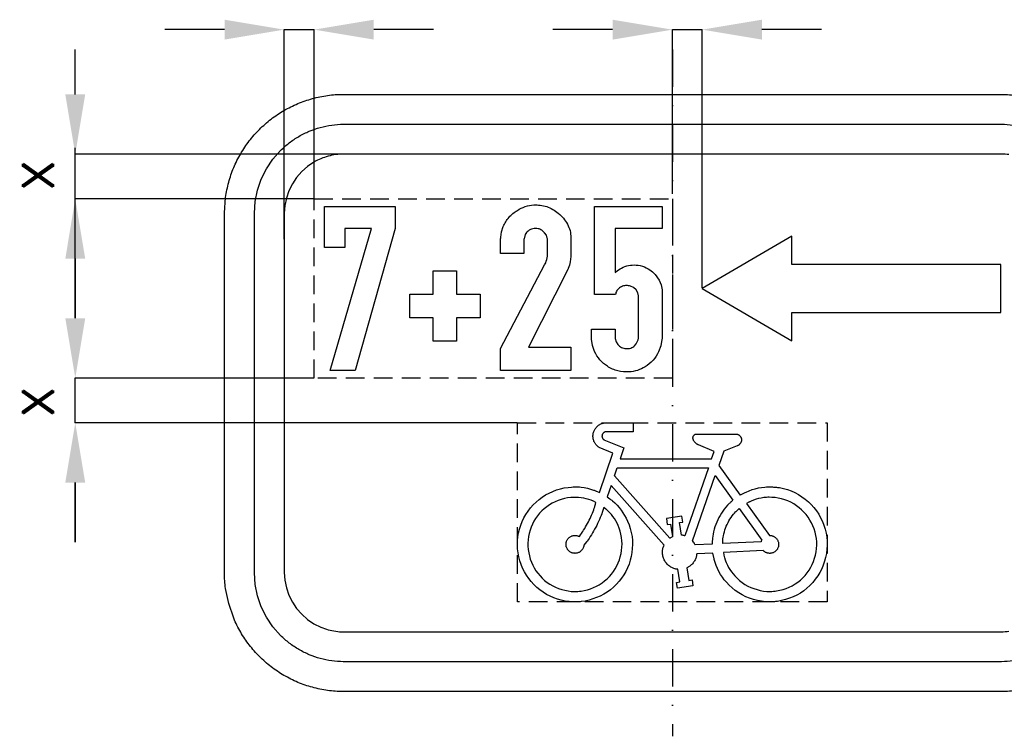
# Model space of a CAD drawing. Header units: millimetres. Extents: x -365 to 841, y -865 to 266.
# Tile 2 of 5: x -219 to 111, y -497 to -257. Entities that reach past the tile are written whole.
import ezdxf

# ---------------------------------------------------------------- set-up
doc = ezdxf.new("R2010")
doc.units = ezdxf.units.MM
doc.header["$LTSCALE"] = 5
doc.linetypes.add('ČERCHOVANÁX2', pattern=[2, 1, -0.5, 0, -0.5])
doc.linetypes.add('ČÁRKOVANÁX2', pattern=[1.5, 1, -0.5])
doc.layers.add('Kóty', color=2, linetype='Continuous')
doc.layers.add('Značka', color=7, linetype='Continuous')
doc.styles.get("Standard").update_dxf_attribs({"font": 'romand.shx', "height": 15})

msp = doc.modelspace()

# ---------------------------------------------------------------- linework, layer by layer
at = {"layer": 'Kóty'}
for p, q in [((-150, -259.97), (-170, -259.97)), ((-130, -330.12), (-130, -259.97)), ((-120, -316.66), (-120, -259.97)), ((-80, -259.97), (-100, -259.97)), ((-20, -259.97), (-40, -259.97)), ((0, -314.92), (0, -259.97)), ((10, -346.59), (10, -259.97)), ((50, -259.97), (30, -259.97)), ((-200, -356.66), (-200, -299.51)), ((-101.1, -301.66), (-200.18, -301.66)), ((-120, -316.66), (-200.18, -316.66)), ((-200, -336.66), (-200, -356.66)), ((-120.06, -376.66), (-200.18, -376.66)), ((-51.94, -391.66), (-200.18, -391.66)), ((-200, -431.66), (-200, -411.66)), ((-200, -411.66), (-200, -431.66))]:
    msp.add_line(p, q, dxfattribs=at)
for points in [[(-130, -259.97), (-120, -259.97)], [(0, -259.97), (10, -259.97)], [(-200, -281.66), (-200, -266.66)], [(-200, -391.66), (-200, -376.66)]]:
    msp.add_lwpolyline(points, dxfattribs=at)
for points in [[(-150, -256.64), (-150, -263.3), (-130, -259.97)], [(-100, -256.64), (-100, -263.3), (-120, -259.97)], [(-20, -256.64), (-20, -263.3), (0, -259.97)], [(30, -256.64), (30, -263.3), (10, -259.97)], [(-203.33, -281.66), (-196.67, -281.66), (-200, -301.66)], [(-203.33, -336.66), (-196.67, -336.66), (-200, -316.66)], [(-203.33, -356.66), (-196.67, -356.66), (-200, -376.66)], [(-203.33, -411.66), (-196.67, -411.66), (-200, -391.66)]]:
    msp.add_solid(points, dxfattribs=at)
at = {"layer": 'Značka', "color": 6, "linetype": 'ČERCHOVANÁX2', "lineweight": 25, "ltscale": 2.5}
msp.add_line((0, -266.66), (0, -496.66), dxfattribs=at)
at = {"layer": 'Značka', "color": 5}
for points in [[(-110, -481.66), (-110.16, -481.66), (-110.31, -481.66, -0.032178), (-115.48, -481.29, -0.035444), (-120.55, -480.24, -0.036267), (-125.46, -478.58, -0.034422), (-130.09, -476.24, -0.033732), (-134.4, -473.37, -0.034071), (-138.28, -469.94, -0.034204), (-141.72, -466.06, -0.034223), (-144.59, -461.75, -0.034048), (-146.91, -457.12), (-148.58, -452.21), (-149.65, -447.13, -0.036741), (-150, -441.97), (-150, -441.81), (-150, -441.66), (-150, -321.66), (-150, -321.5), (-150, -321.34), (-149.64, -316.18, -0.035442), (-148.58, -311.1, -0.036259), (-146.92, -306.19, -0.034422), (-144.59, -301.57, -0.033732), (-141.71, -297.25, -0.034079), (-138.28, -293.37, -0.034184), (-134.4, -289.94, -0.034233), (-130.09, -287.07, -0.034053), (-125.46, -284.75, -0.033425), (-120.55, -283.07, -0.034128), (-115.48, -282, -0.036749), (-110.31, -281.66), (-110.16, -281.66), (-110, -281.66), (110, -281.66), (110.16, -281.66), (110.31, -281.66, -0.032183), (115.48, -282.02, -0.035447)], [(-110, -471.66), (-110.12, -471.66), (-110.24, -471.66, -0.032177), (-114.11, -471.38, -0.035447), (-117.92, -470.59, -0.036261), (-121.6, -469.35, -0.034408), (-125.07, -467.6, -0.03371), (-128.3, -465.44, -0.034092), (-131.21, -462.87), (-133.79, -459.96), (-135.94, -456.72), (-137.68, -453.25), (-138.94, -449.57), (-139.74, -445.76), (-140, -441.89), (-140, -441.77), (-140, -441.66), (-140, -321.66), (-140, -321.54), (-140, -321.42), (-139.73, -317.55), (-138.94, -313.74), (-137.69, -310.06), (-135.94, -306.59), (-133.79, -303.36), (-131.21, -300.44, -0.0342), (-128.3, -297.87, -0.034242), (-125.07, -295.72, -0.034041), (-121.6, -293.98, -0.033416), (-117.92, -292.72, -0.034137), (-114.11, -291.92, -0.03675), (-110.24, -291.66), (-110.12, -291.66), (-110, -291.66), (110, -291.66), (110.12, -291.66), (110.24, -291.66, -0.03218), (114.11, -291.93, -0.035425)], [(112.74, -301.83, 0.036746), (110.16, -301.66), (110.08, -301.66), (110, -301.66), (-110, -301.66), (-110.08, -301.66), (-110.16, -301.66, 0.032177), (-112.74, -301.84, 0.035447), (-115.28, -302.37, 0.03628), (-117.73, -303.2, 0.03442), (-120.05, -304.36), (-122.2, -305.8), (-124.14, -307.51), (-125.86, -309.46), (-127.29, -311.61), (-128.45, -313.93), (-129.29, -316.38), (-129.83, -318.92), (-130, -321.5), (-130, -321.58), (-130, -321.66), (-130, -441.66), (-130, -441.73), (-130, -441.81), (-129.82, -444.4), (-129.29, -446.93), (-128.46, -449.39), (-127.29, -451.7), (-125.86, -453.86), (-124.14, -455.8), (-122.2, -457.52), (-120.05, -458.95), (-117.73, -460.11, 0.03342), (-115.28, -460.95, 0.034122), (-112.74, -461.48, 0.036744), (-110.16, -461.66), (-110.08, -461.66), (-110, -461.66)], [(-57.52, -374.15), (-57.52, -366.79), (-42.85, -338.78), (-42.63, -338.4), (-42.43, -338.02), (-42.23, -337.49), (-42.06, -336.95), (-41.93, -336.42), (-41.85, -335.89), (-41.84, -335.68), (-41.84, -335.47), (-41.84, -330.32), (-41.85, -330.07), (-41.88, -329.83), (-42.19, -328.86), (-42.78, -328.01), (-43.76, -327.13, 0.090375), (-44.97, -326.64, 0.119791), (-46.72, -326.63, 0.119983), (-48.31, -327.43, 0.105494), (-49.3, -328.58), (-49.69, -330), (-49.7, -330.19), (-49.7, -330.39), (-49.7, -334.96), (-57.52, -334.96), (-57.52, -329.99), (-57.51, -329.74), (-57.5, -329.49), (-57.23, -327.67), (-56.64, -325.92, -0.083956), (-54.71, -322.83, -0.078562), (-51.89, -320.5, -0.063913), (-49.27, -319.24, -0.067316), (-46.44, -318.7, -0.100452), (-42.1, -319.26, -0.097021), (-38.21, -321.48, -0.102929), (-35.14, -325.14, -0.126687), (-33.99, -329.6), (-33.98, -329.84), (-33.98, -330.09), (-33.98, -335.51), (-33.99, -335.7), (-33.99, -335.9), (-34.09, -336.81), (-34.25, -337.72), (-34.5, -338.85), (-34.85, -339.96), (-34.91, -340.11), (-34.96, -340.26), (-48.16, -366.31), (-33.96, -366.31), (-33.96, -374.15), (-57.52, -374.15)], [(-19.17, -360.34), (-19.17, -363.12), (-19.15, -363.26), (-19.13, -363.4), (-18.81, -364.48), (-18.22, -365.44, 0.110149), (-17.02, -366.41, 0.106093), (-15.51, -366.8, 0.104805), (-13.96, -366.62, 0.113265), (-12.66, -365.83), (-12.08, -365.15), (-11.64, -364.35), (-11.43, -363.86), (-11.32, -363.35), (-11.32, -363.22), (-11.31, -363.09), (-11.31, -349.54), (-11.32, -349.36), (-11.33, -349.17), (-11.59, -348.11), (-12.17, -347.17), (-13.02, -346.38), (-14.07, -345.88, 0.084325), (-15.37, -345.68, 0.089051), (-16.66, -345.93, 0.105016), (-18.04, -346.76, 0.127224), (-18.89, -348.06), (-18.99, -348.35), (-19.07, -348.65), (-26.11, -348.65), (-26.11, -319.16), (-3.44, -319.16), (-3.44, -326.56), (-19.16, -326.56), (-19.16, -341.29), (-18.36, -340.68), (-17.53, -340.11, -0.06891), (-15.29, -339.12, -0.071291), (-12.84, -338.79, -0.081432), (-10.05, -339.18, -0.080102), (-7.53, -340.42, -0.065106), (-5.79, -341.94), (-4.47, -343.84), (-3.78, -345.41), (-3.46, -347.08), (-3.44, -347.33), (-3.44, -347.58), (-3.44, -363.29), (-3.45, -363.5), (-3.48, -363.72), (-3.85, -365.82), (-4.59, -367.83, -0.079204), (-6.47, -370.7, -0.076907), (-9.14, -372.88, -0.064731), (-11.71, -374.09, -0.063771), (-14.5, -374.6, -0.082403), (-18.29, -374.27, -0.086124), (-21.76, -372.72, -0.076457), (-24.27, -370.56, -0.071416), (-26.05, -367.76), (-26.79, -365.74), (-27.08, -363.63), (-27.08, -363.41), (-27.09, -363.19), (-27.09, -360.34), (-19.17, -360.34)], [(21.49, -395.41), (21.58, -395.43), (21.67, -395.45), (21.69, -395.46), (21.71, -395.46), (21.78, -395.48), (21.86, -395.51), (21.94, -395.54), (22.03, -395.58), (22.12, -395.63), (22.2, -395.68), (22.28, -395.73), (22.36, -395.78), (22.45, -395.86), (22.54, -395.94), (22.62, -396.02), (22.7, -396.11), (22.77, -396.21), (22.84, -396.31), (22.9, -396.41), (22.96, -396.51), (23.01, -396.62), (23.05, -396.73), (23.09, -396.85), (23.11, -396.96), (23.14, -397.08), (23.15, -397.2), (23.16, -397.32), (23.15, -397.44), (23.14, -397.6), (23.12, -397.76), (23.08, -397.92), (23.02, -398.07), (22.96, -398.22), (22.88, -398.37), (22.79, -398.51), (22.7, -398.64), (22.61, -398.74), (22.53, -398.84), (22.44, -398.94), (22.34, -399.03), (22.24, -399.11), (22.13, -399.18), (22.04, -399.24), (21.95, -399.28), (21.93, -399.3), (21.91, -399.31), (21.79, -399.36), (21.67, -399.41), (17.24, -401.1), (15.57, -405.9), (22.75, -415.84), (22.8, -415.81), (22.85, -415.78), (23.04, -415.68), (23.23, -415.57), (23.47, -415.45), (23.71, -415.32), (23.95, -415.19), (24.19, -415.07), (24.44, -414.95), (24.68, -414.83), (25.68, -414.4), (26.7, -414.03), (27.74, -413.72), (28.8, -413.47), (29.88, -413.29), (30.97, -413.17, -0.015829), (32.06, -413.12, -0.011291), (33.16, -413.14, -0.014078), (34.52, -413.21, -0.019847), (35.87, -413.37), (37.21, -413.64), (38.52, -414.02), (39.8, -414.48), (41.05, -415.05), (42.24, -415.7), (43.39, -416.44), (44.5, -417.24), (45.55, -418.1), (46.53, -419.05), (47.44, -420.07), (48.27, -421.15), (49.02, -422.29), (49.67, -423.48), (50.25, -424.72), (50.76, -425.99), (51.18, -427.28), (51.5, -428.61), (51.72, -429.95), (51.84, -431.31), (51.86, -432.67), (51.77, -434.03), (51.59, -435.39), (51.34, -436.73), (51, -438.05), (50.56, -439.34), (50.02, -440.59), (49.4, -441.8), (48.68, -442.96), (47.88, -444.06), (47.01, -445.11), (46.08, -446.11), (45.08, -447.04), (44.02, -447.89), (42.89, -448.66), (41.71, -449.35), (40.49, -449.94), (39.22, -450.44), (37.92, -450.85), (36.6, -451.2), (35.26, -451.45, -0.020831), (33.9, -451.6, -0.019004), (32.54, -451.64, -0.019015), (31.18, -451.59, -0.020882), (29.82, -451.43), (28.49, -451.18), (27.17, -450.82), (25.87, -450.41), (24.61, -449.9), (23.39, -449.3), (22.22, -448.6), (21.09, -447.83), (20.03, -446.97), (19.04, -446.03), (18.11, -445.03), (17.4, -444.2), (16.74, -443.32), (16.13, -442.41), (15.58, -441.46), (15.09, -440.49), (14.67, -439.49), (14.32, -438.46), (14.03, -437.41), (13.96, -437.15), (13.9, -436.89), (13.85, -436.67), (13.8, -436.46), (13.79, -436.41), (13.78, -436.35), (13.58, -435.28), (8.16, -435.55), (8.12, -435.85), (8.07, -436.15), (8.06, -436.21), (8.05, -436.27), (8, -436.51), (7.93, -436.74), (7.83, -437.02), (7.72, -437.3), (7.59, -437.58), (7.45, -437.84), (7.29, -438.1), (7.11, -438.35), (6.93, -438.6), (6.74, -438.84), (6.54, -439.06), (6.32, -439.27), (6.09, -439.47), (5.85, -439.65), (5.65, -439.79), (5.45, -439.91), (5.39, -439.94), (5.34, -439.97), (5.07, -440.11), (4.8, -440.25), (5.48, -444.47), (6.59, -444.29), (6.91, -446.26), (1.73, -447.09), (1.41, -445.12), (2.52, -444.94), (1.84, -440.72), (1.57, -440.69), (1.31, -440.64), (1.25, -440.63), (1.2, -440.62), (0.99, -440.57), (0.78, -440.51), (0.52, -440.43), (0.27, -440.34), (0.02, -440.23), (-0.22, -440.11), (-0.46, -439.97), (-0.69, -439.83), (-0.97, -439.64), (-1.24, -439.43), (-1.5, -439.21), (-1.74, -438.97), (-1.96, -438.71), (-2.17, -438.45), (-2.36, -438.17), (-2.54, -437.87), (-2.7, -437.58), (-2.85, -437.27), (-2.97, -436.96), (-3.08, -436.63), (-3.16, -436.3), (-3.23, -435.97), (-3.27, -435.63), (-3.3, -435.3), (-3.31, -435.02), (-3.31, -434.75), (-3.29, -434.48), (-3.26, -434.21), (-3.22, -433.94), (-3.16, -433.68), (-3.1, -433.47), (-3.04, -433.26), (-3.02, -433.21), (-3, -433.16), (-2.9, -432.91), (-2.8, -432.65), (-20.49, -412.67), (-21.79, -416.48), (-20.93, -417.12), (-20.89, -417.15), (-20.85, -417.18), (-20.68, -417.31), (-20.51, -417.44), (-20.3, -417.61), (-20.09, -417.78), (-19.29, -418.49), (-18.54, -419.24), (-17.82, -420.04), (-17.16, -420.88), (-16.54, -421.76), (-15.98, -422.68), (-15.48, -423.63), (-15.02, -424.6), (-14.51, -425.84), (-14.08, -427.11), (-13.75, -428.41), (-13.52, -429.73), (-13.38, -431.07), (-13.35, -432.41), (-13.41, -433.74), (-13.57, -435.08), (-13.79, -436.4), (-14.1, -437.7), (-14.5, -438.98), (-15.01, -440.22), (-15.59, -441.43), (-16.27, -442.58), (-17.03, -443.69), (-17.87, -444.74), (-18.76, -445.74), (-19.71, -446.68), (-20.73, -447.55), (-21.81, -448.34), (-22.95, -449.06), (-24.13, -449.68), (-25.36, -450.21), (-26.63, -450.66), (-27.91, -451.05), (-29.22, -451.35), (-30.54, -451.55, -0.01869), (-31.88, -451.64, -0.018693), (-33.22, -451.65, -0.020483), (-34.56, -451.55), (-35.88, -451.36), (-37.19, -451.07), (-38.48, -450.72), (-39.75, -450.28), (-40.98, -449.75), (-42.17, -449.13), (-43.31, -448.42), (-44.39, -447.63), (-45.41, -446.77), (-46.38, -445.83), (-47.29, -444.85), (-48.13, -443.81), (-48.9, -442.71), (-49.57, -441.55), (-50.17, -440.35), (-50.67, -439.11), (-51.08, -437.83), (-51.41, -436.53), (-51.66, -435.22), (-51.83, -433.89), (-51.89, -432.55), (-51.86, -431.21), (-51.73, -429.87), (-51.5, -428.55), (-51.17, -427.25), (-50.76, -425.98), (-50.28, -424.72), (-49.72, -423.51), (-49.07, -422.34), (-48.33, -421.22), (-47.52, -420.15), (-46.62, -419.15), (-45.66, -418.22), (-44.64, -417.36), (-43.57, -416.55), (-42.45, -415.82), (-41.28, -415.17), (-40.06, -414.61), (-38.81, -414.13), (-37.52, -413.76), (-36.21, -413.47), (-34.88, -413.28), (-33.81, -413.17, -0.015379), (-32.73, -413.11, -0.016775), (-31.66, -413.12, -0.015557), (-30.58, -413.2), (-29.52, -413.34), (-28.47, -413.55), (-27.44, -413.83), (-26.43, -414.17), (-26.18, -414.26), (-25.93, -414.35), (-25.73, -414.43), (-25.53, -414.51), (-25.48, -414.53), (-25.43, -414.55), (-24.44, -414.97), (-19.95, -401.79), (-24.48, -399.93), (-24.67, -399.81), (-24.85, -399.68), (-24.88, -399.66), (-24.92, -399.63), (-25.05, -399.52), (-25.19, -399.4), (-25.34, -399.24), (-25.49, -399.08), (-25.63, -398.91), (-25.77, -398.73), (-25.89, -398.55), (-26, -398.36), (-26.13, -398.11), (-26.25, -397.86), (-26.35, -397.61), (-26.43, -397.34), (-26.5, -397.07), (-26.55, -396.8), (-26.58, -396.53), (-26.59, -396.25), (-26.6, -395.97), (-26.58, -395.7), (-26.55, -395.42), (-26.5, -395.15), (-26.43, -394.88), (-26.34, -394.62), (-26.24, -394.36), (-26.12, -394.11), (-25.99, -393.87), (-25.85, -393.63), (-25.69, -393.41), (-25.52, -393.19), (-25.33, -392.99), (-25.13, -392.79), (-24.92, -392.62), (-24.7, -392.45), (-24.51, -392.32), (-24.33, -392.21), (-24.13, -392.1), (-23.93, -392), (-23.73, -391.92), (-23.52, -391.84), (-23.31, -391.78), (-23.09, -391.73), (-23.04, -391.72), (-22.99, -391.71), (-22.94, -391.7), (-22.9, -391.7), (-22.89, -391.69), (-22.88, -391.69), (-22.66, -391.66), (-13.14, -391.66), (-13.14, -394.65), (-22.24, -394.65), (-22.31, -394.66), (-22.38, -394.68), (-22.39, -394.68), (-22.41, -394.68), (-22.46, -394.69), (-22.52, -394.71), (-22.59, -394.73), (-22.65, -394.76), (-22.72, -394.78), (-22.78, -394.82), (-22.85, -394.85), (-22.91, -394.89), (-22.98, -394.94), (-23.05, -395), (-23.12, -395.06), (-23.18, -395.12), (-23.24, -395.19), (-23.29, -395.26), (-23.34, -395.34), (-23.39, -395.41), (-23.43, -395.49), (-23.46, -395.57), (-23.5, -395.66), (-23.52, -395.74), (-23.54, -395.83), (-23.56, -395.92), (-23.56, -396.01), (-23.57, -396.1), (-23.57, -396.19), (-23.56, -396.28), (-23.55, -396.37), (-23.53, -396.45), (-23.51, -396.54), (-23.48, -396.62), (-23.45, -396.71), (-23.41, -396.79), (-23.38, -396.85), (-23.34, -396.91), (-23.3, -396.97), (-23.26, -397.03), (-23.21, -397.09), (-23.16, -397.14), (-23.12, -397.18), (-23.08, -397.22), (-23.07, -397.23), (-23.06, -397.24), (-23, -397.28), (-22.95, -397.33), (-16.2, -400.08), (-17.46, -403.77), (13.14, -403.77), (14.03, -401.23), (8.73, -399.03), (8.6, -398.98), (8.48, -398.92), (8.46, -398.91), (8.43, -398.89), (8.34, -398.84), (8.25, -398.78), (8.13, -398.71), (8.02, -398.63), (7.92, -398.54), (7.82, -398.45), (7.72, -398.35), (7.62, -398.26), (7.51, -398.13), (7.4, -398), (7.29, -397.86), (7.2, -397.71), (7.12, -397.56), (7.05, -397.41), (7, -397.25), (6.95, -397.08), (6.93, -396.99), (6.91, -396.9), (6.9, -396.81), (6.9, -396.71), (6.9, -396.62), (6.91, -396.53), (6.92, -396.44), (6.94, -396.35), (6.97, -396.26), (7, -396.17), (7.04, -396.09), (7.09, -396.01), (7.14, -395.93), (7.2, -395.86), (7.26, -395.79), (7.33, -395.72), (7.39, -395.67), (7.45, -395.63), (7.51, -395.59), (7.57, -395.55), (7.64, -395.51), (7.71, -395.49), (7.78, -395.46), (7.85, -395.44), (7.87, -395.44), (7.88, -395.43), (7.9, -395.43), (7.92, -395.42), (7.94, -395.42), (7.96, -395.42), (7.98, -395.41), (7.99, -395.41), (21.49, -395.41)], [(-29.64, -432.69), (-29.66, -432.86), (-29.69, -433.03), (-29.7, -433.06), (-29.71, -433.09), (-29.74, -433.23), (-29.78, -433.36), (-29.84, -433.51), (-29.91, -433.67), (-29.99, -433.82), (-30.08, -433.97), (-30.18, -434.11), (-30.28, -434.24), (-30.42, -434.41), (-30.57, -434.56), (-30.73, -434.7), (-30.9, -434.83), (-31.08, -434.95), (-31.26, -435.05), (-31.46, -435.13), (-31.66, -435.21), (-31.86, -435.27), (-32.07, -435.32), (-32.28, -435.35), (-32.49, -435.37, -0.019057), (-32.71, -435.37), (-32.92, -435.35), (-33.13, -435.32), (-33.34, -435.28), (-33.54, -435.22), (-33.75, -435.15), (-33.94, -435.06), (-34.13, -434.96), (-34.31, -434.85), (-34.48, -434.72), (-34.64, -434.58), (-34.79, -434.43), (-34.93, -434.27), (-35.07, -434.11), (-35.18, -433.93), (-35.29, -433.74), (-35.38, -433.55), (-35.46, -433.35), (-35.52, -433.15), (-35.56, -432.94), (-35.6, -432.73), (-35.62, -432.52), (-35.62, -432.3), (-35.61, -432.09), (-35.58, -431.88), (-35.54, -431.67), (-35.48, -431.47), (-35.41, -431.27), (-35.33, -431.07), (-35.23, -430.88), (-35.12, -430.7), (-34.99, -430.53), (-34.86, -430.36), (-34.71, -430.21), (-34.55, -430.07), (-34.38, -429.94), (-34.2, -429.82), (-34.02, -429.71), (-33.83, -429.62), (-33.63, -429.54), (-33.43, -429.47), (-33.22, -429.43), (-33.01, -429.39), (-32.8, -429.37), (-32.62, -429.37, -0.015575), (-32.45, -429.37), (-32.28, -429.38), (-32.11, -429.4), (-31.95, -429.44), (-31.78, -429.48), (-31.65, -429.52), (-31.53, -429.57), (-31.5, -429.59), (-31.46, -429.6), (-31.31, -429.67), (-31.16, -429.75), (-30.78, -429.23), (-30.42, -428.7), (-30.35, -428.6), (-30.27, -428.49), (-29.99, -428.07), (-29.71, -427.64), (-29.37, -427.09), (-29.05, -426.54), (-28.73, -425.99), (-28.43, -425.42), (-28.13, -424.85), (-27.85, -424.28), (-27.57, -423.7), (-27.3, -423.12), (-27.04, -422.54), (-26.8, -421.94), (-26.57, -421.35), (-26.35, -420.75), (-26.18, -420.26), (-26.02, -419.77), (-25.98, -419.65), (-25.95, -419.53), (-25.76, -418.92), (-25.58, -418.3), (-26.37, -417.95), (-26.41, -417.93), (-26.45, -417.91), (-26.61, -417.84), (-26.77, -417.77), (-26.98, -417.69), (-27.18, -417.61), (-28, -417.32), (-28.83, -417.09), (-29.68, -416.89), (-30.54, -416.76), (-31.41, -416.66, 0.016847), (-32.28, -416.63, 0.015446), (-33.16, -416.64, 0.01101), (-34.03, -416.71), (-35.11, -416.83), (-36.18, -417.02), (-37.24, -417.3), (-38.27, -417.65), (-39.27, -418.08), (-40.24, -418.58), (-41.17, -419.15), (-42.05, -419.78), (-42.91, -420.46), (-43.72, -421.19), (-44.47, -421.97), (-45.16, -422.82), (-45.79, -423.71), (-46.35, -424.64), (-46.84, -425.61), (-47.27, -426.62), (-47.64, -427.64), (-47.94, -428.69), (-48.17, -429.75), (-48.31, -430.84), (-48.38, -431.92), (-48.37, -433.01), (-48.28, -434.1), (-48.11, -435.17), (-47.89, -436.24), (-47.6, -437.29), (-47.23, -438.32), (-46.79, -439.31), (-46.27, -440.27), (-45.69, -441.19), (-45.04, -442.07), (-44.33, -442.9), (-43.59, -443.69), (-42.79, -444.43), (-41.94, -445.11), (-41.03, -445.72), (-40.09, -446.27), (-39.11, -446.75), (-38.1, -447.15), (-37.06, -447.48), (-36.01, -447.76), (-34.94, -447.97), (-33.86, -448.1, 0.018564), (-32.77, -448.15, 0.018575), (-31.68, -448.13, 0.020365), (-30.6, -448.02), (-29.53, -447.83), (-28.47, -447.57), (-27.42, -447.25), (-26.41, -446.87), (-25.42, -446.41), (-24.47, -445.88), (-23.55, -445.29), (-22.69, -444.62), (-21.87, -443.9), (-21.11, -443.12), (-20.39, -442.3), (-19.72, -441.44), (-19.12, -440.53), (-18.59, -439.58), (-18.12, -438.6), (-17.74, -437.58), (-17.43, -436.54), (-17.18, -435.47), (-17, -434.4), (-16.89, -433.32), (-16.85, -432.23), (-16.9, -431.14), (-17.03, -430.06), (-17.23, -428.99), (-17.51, -427.94), (-17.86, -426.9), (-18.18, -426.09), (-18.54, -425.29), (-18.94, -424.51), (-19.4, -423.76), (-19.89, -423.04), (-20.43, -422.36), (-21.01, -421.72), (-21.63, -421.11), (-21.79, -420.96), (-21.95, -420.82), (-22.08, -420.7), (-22.21, -420.59), (-22.24, -420.56), (-22.28, -420.53), (-22.94, -419.97), (-23.16, -420.66), (-23.39, -421.34), (-23.44, -421.48), (-23.48, -421.62), (-23.68, -422.16), (-23.88, -422.7), (-24.15, -423.37), (-24.43, -424.04), (-24.73, -424.7), (-25.03, -425.36), (-25.35, -426.01), (-25.69, -426.65), (-26.03, -427.29), (-26.38, -427.92), (-26.74, -428.55), (-27.12, -429.16), (-27.51, -429.77), (-27.91, -430.37), (-28.24, -430.85), (-28.58, -431.31), (-28.67, -431.43), (-28.76, -431.54), (-29.19, -432.12), (-29.64, -432.69)], [(32.54, -429.39), (32.71, -429.39), (32.88, -429.4), (32.91, -429.4), (32.94, -429.4), (33.08, -429.42), (33.21, -429.45), (33.38, -429.48), (33.54, -429.53), (33.7, -429.59), (33.86, -429.66), (34.01, -429.74), (34.16, -429.83), (34.34, -429.94), (34.51, -430.07), (34.67, -430.21), (34.82, -430.36), (34.95, -430.52), (35.08, -430.7), (35.19, -430.88), (35.29, -431.07), (35.38, -431.26), (35.45, -431.46), (35.51, -431.67), (35.55, -431.88), (35.58, -432.09), (35.59, -432.3), (35.59, -432.51), (35.57, -432.72), (35.54, -432.94), (35.5, -433.14), (35.44, -433.35), (35.36, -433.55), (35.27, -433.74), (35.17, -433.93), (35.05, -434.1), (34.92, -434.27), (34.78, -434.43), (34.63, -434.59), (34.47, -434.73), (34.3, -434.85), (34.12, -434.97), (33.93, -435.07), (33.74, -435.16), (33.54, -435.23), (33.34, -435.29), (33.13, -435.34), (32.92, -435.37), (32.71, -435.38, -0.018896), (32.49, -435.38), (32.28, -435.37), (32.07, -435.34), (31.86, -435.29), (31.7, -435.25), (31.53, -435.19), (31.37, -435.13), (31.22, -435.06), (31.07, -434.98), (30.93, -434.88), (30.82, -434.8), (30.71, -434.72), (30.68, -434.7), (30.66, -434.67), (30.53, -434.56), (30.41, -434.44), (17.09, -435.11), (17.28, -435.97), (17.5, -436.83), (17.55, -437), (17.6, -437.17), (17.82, -437.84), (18.07, -438.49), (18.43, -439.3), (18.84, -440.08), (19.3, -440.84), (19.8, -441.57), (20.35, -442.27), (20.93, -442.94), (21.7, -443.74), (22.51, -444.49), (23.38, -445.17), (24.3, -445.79), (25.26, -446.34), (26.26, -446.81), (27.3, -447.2), (28.36, -447.53), (29.43, -447.8), (30.52, -448), (31.62, -448.11, 0.01896), (32.72, -448.14, 0.01886), (33.83, -448.09, 0.020764), (34.93, -447.96), (36.01, -447.74), (37.08, -447.45), (38.13, -447.11), (39.16, -446.7), (40.15, -446.21), (41.1, -445.64), (42.01, -445.02), (42.87, -444.32), (43.67, -443.56), (44.43, -442.75), (45.13, -441.9), (45.78, -441), (46.36, -440.06), (46.87, -439.07), (47.3, -438.06), (47.66, -437.01), (47.93, -435.94), (48.14, -434.85), (48.28, -433.75), (48.35, -432.65), (48.34, -431.54), (48.25, -430.44), (48.07, -429.35), (47.82, -428.27), (47.48, -427.22), (47.07, -426.19), (46.61, -425.18), (46.08, -424.21), (45.48, -423.28), (44.81, -422.4), (44.09, -421.57), (43.3, -420.79), (42.45, -420.08), (41.56, -419.43), (40.63, -418.82), (39.67, -418.28), (38.67, -417.82), (37.63, -417.43), (36.57, -417.11), (35.49, -416.88), (34.4, -416.72), (33.29, -416.64), (32.4, -416.61, 0.015514), (31.51, -416.63, 0.016896), (30.63, -416.71), (29.74, -416.84), (28.88, -417.02), (28.03, -417.26), (27.2, -417.55), (26.39, -417.9), (26.19, -417.99), (25.99, -418.08), (25.83, -418.16), (25.67, -418.24), (25.63, -418.26), (25.59, -418.28), (24.81, -418.68), (32.54, -429.39)], [(-110, -461.66), (110, -461.66), (110.08, -461.66), (110.16, -461.66, 0.032185), (112.74, -461.47, 0.035459)], [(114.11, -471.4, -0.036745), (110.24, -471.66), (110.12, -471.66), (110, -471.66), (-110, -471.66)], [(115.48, -481.31, -0.036744), (110.31, -481.66), (110.16, -481.66), (110, -481.66), (-110, -481.66)]]:
    msp.add_lwpolyline(points, format="xyb", dxfattribs=at)
at = {"layer": 'Značka', "color": 6, "linetype": 'ČÁRKOVANÁX2', "ltscale": 1.25}
for points in [[(-120, -376.66), (-120, -316.66), (0, -316.66), (0, -376.66), (-120, -376.66)], [(-51.88, -451.66), (-51.88, -391.66), (51.88, -391.66), (51.88, -451.66), (-51.88, -451.66)]]:
    msp.add_lwpolyline(points, dxfattribs=at)
at = {"layer": 'Značka', "color": 5}
for points in [[(-114.62, -374.15), (-100.83, -326.58), (-109.66, -326.58), (-109.66, -332.93), (-116.56, -332.93), (-116.56, -319.16), (-92.88, -319.16), (-92.88, -326.55), (-106.28, -374.15), (-114.62, -374.15)], [(40, -338.66), (40, -329.16), (10, -346.66), (40, -364.16), (40, -354.66), (110, -354.66), (110, -338.66), (40, -338.66)], [(-87.97, -356.48), (-87.97, -348.62), (-80.11, -348.62), (-80.11, -340.76), (-72.26, -340.76), (-72.26, -348.62), (-64.4, -348.62), (-64.4, -356.48), (-72.26, -356.48), (-72.26, -364.34), (-80.11, -364.34), (-80.11, -356.48), (-87.97, -356.48)], [(-0.6, -425.55), (0.08, -429.77), (0.03, -429.79), (-0.02, -429.82), (-0.21, -429.91), (-0.41, -430.02), (-0.6, -430.13), (-0.78, -430.25), (-0.82, -430.28), (-0.87, -430.31), (-19.38, -409.41), (-18.48, -406.77), (12.09, -406.77), (4.16, -429.52), (4.11, -429.51), (4.05, -429.49), (3.83, -429.43), (3.61, -429.38), (3.38, -429.34), (3.16, -429.31), (3.1, -429.3), (3.04, -429.29), (2.36, -425.07), (3.47, -424.9), (3.16, -422.92), (-2.02, -423.76), (-1.71, -425.73), (-0.6, -425.55)], [(14.37, -409.35), (20.3, -417.57), (19.67, -418.12), (19.64, -418.15), (19.61, -418.18), (19.49, -418.29), (19.36, -418.41), (19.21, -418.55), (19.06, -418.69), (18.47, -419.29), (17.91, -419.92), (17.38, -420.57), (16.88, -421.24), (16.41, -421.94), (15.97, -422.66), (15.57, -423.4), (15.19, -424.16), (14.84, -424.92), (14.52, -425.71), (14.23, -426.5), (13.99, -427.31), (13.79, -428.12), (13.63, -428.95), (13.53, -429.61), (13.46, -430.28), (13.45, -430.45), (13.43, -430.61), (13.38, -431.45), (13.35, -432.29), (7.65, -432.58), (7.61, -432.5), (7.58, -432.43), (7.42, -432.14), (7.25, -431.86), (7.06, -431.59), (6.86, -431.33), (6.8, -431.27), (6.75, -431.2), (14.37, -409.35)], [(29.96, -430.94), (29.95, -430.97), (29.94, -430.99), (29.88, -431.1), (29.84, -431.2), (29.79, -431.31), (29.75, -431.42), (29.75, -431.44), (29.74, -431.47), (16.85, -432.12), (16.89, -431.45), (16.93, -430.79), (16.94, -430.65), (16.96, -430.52), (17.02, -429.99), (17.11, -429.47), (17.24, -428.82), (17.41, -428.17), (17.6, -427.53), (17.82, -426.9), (18.07, -426.28), (18.35, -425.67), (18.64, -425.07), (18.95, -424.48), (19.29, -423.9), (19.66, -423.34), (20.05, -422.8), (20.47, -422.29), (20.82, -421.89), (21.19, -421.5), (21.29, -421.41), (21.38, -421.32), (21.86, -420.86), (22.36, -420.41), (29.96, -430.94)]]:
    msp.add_lwpolyline(points, dxfattribs=at)

# ---------------------------------------------------------------- texts
at = {"layer": 'Kóty', "char_height": 15, "attachment_point": 5, "rotation": 90}
for insert in [(-215, -308.81), (-215, -384.66)]:
    msp.add_mtext('\\A1;x', dxfattribs=dict(at, insert=insert))

doc.saveas('drawing.dxf')
